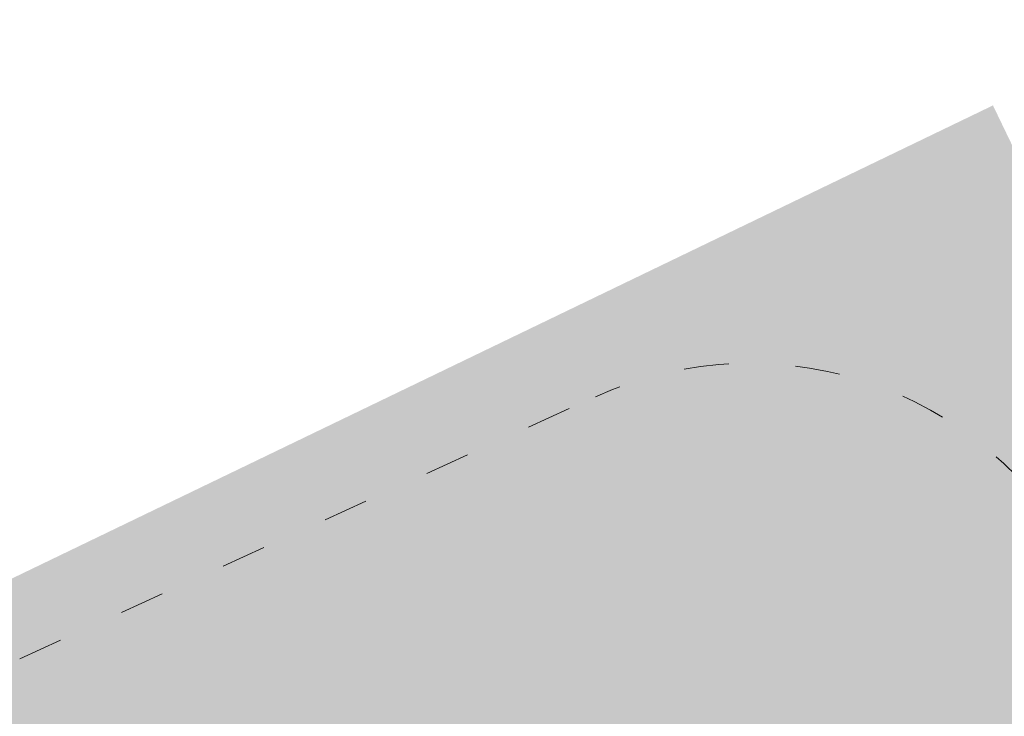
# Model space of a CAD drawing. Header units: millimetres. Extents: x 3267 to 3416, y 1494 to 1704.
# Tile 59 of 256: x 3326.68 to 3329.33, y 1624.13 to 1626. Entities that reach past the tile are written whole.
import ezdxf

# ---------------------------------------------------------------- set-up
doc = ezdxf.new("R2010")
doc.units = ezdxf.units.MM
doc.linetypes.add('ACAD_ISO03W100', pattern=[30, 12, -18])
doc.layers.get('0').update_dxf_attribs({"lineweight": 5})
doc.layers.add('1_strefa', color=7, linetype='ACAD_ISO03W100', lineweight=13)
doc.layers.add('1_trawa', color=94, linetype='Continuous', lineweight=13)
picture_1 = doc.add_image_def('image1.jpg', size_in_pixel=(9921, 7015))

msp = doc.modelspace()

# ---------------------------------------------------------------- hatches: boundary and pattern name
at = {"layer": '1_trawa'}
h = msp.add_hatch(dxfattribs=at)
h.set_pattern_fill('GRASS', color=256, scale=0.02)
h.paths.add_polyline_path([(3334.497, 1628.9652), (3339.0975, 1619.4213), (3348.9953, 1624.3562), (3346.994, 1628.7124), (3349.3865, 1629.9737), (3347.1512, 1634.4877)])
h.paths.add_polyline_path([(3321.0102, 1612.4815), (3332.9325, 1618.2285), (3329.2955, 1625.7736), (3317.3732, 1620.0266)])
h.paths.add_polyline_path([(3364.3966, 1640.3923), (3362.9801, 1643.7026), (3354.9045, 1640.1453), (3358.8282, 1631.2377), (3364.4592, 1633.7181), (3363.2067, 1636.6064), (3362.064, 1639.3526)])
h.paths.add_polyline_path([(3329.5269, 1638.0159), (3330.259, 1638.3334), (3326.1318, 1647.8675), (3310.174, 1640.9595), (3309.0511, 1640.4276), (3314.9073, 1627.2944), (3331.8101, 1634.8316), (3331.4478, 1635.579), (3330.2543, 1638.3314), (3329.5269, 1638.0159), (3330.7204, 1635.2636), (3323.8395, 1632.2798), (3322.6459, 1635.0686)])
h.paths.add_polyline_path([(3333.9168, 1643.3717), (3332.2997, 1647.1008), (3342.8733, 1651.6858), (3346.6663, 1648.736), (3348.1226, 1645.1719), (3343.0771, 1642.984), (3341.0397, 1642.0803), (3340.2172, 1643.9238), (3338.841, 1643.327), (3338.0453, 1645.162)])

# ---------------------------------------------------------------- linework, layer by layer
at = {"layer": '1_strefa', "color": 0, "ltscale": 0.01}
msp.add_lwpolyline([(3329.5526, 1624.496), (3329.7191, 1624.1302, -0.414214), (3329.2231, 1622.8058), (3325.7668, 1621.2329, -0.414214), (3324.4424, 1621.7289), (3324.2759, 1622.0946, -0.414214), (3324.7719, 1623.419), (3328.2282, 1624.992, -0.414214)], format="xyb", close=True, dxfattribs=at)

# ---------------------------------------------------------------- pictures from other files: only their frames are drawn
image = msp.add_image(picture_1, insert=(3267.0464, 1704.245), size_in_units=(210.4454, 148.803), rotation=-90, dxfattribs=dict(fade=42))
image.dxf.flags = 7

doc.saveas('drawing.dxf')
